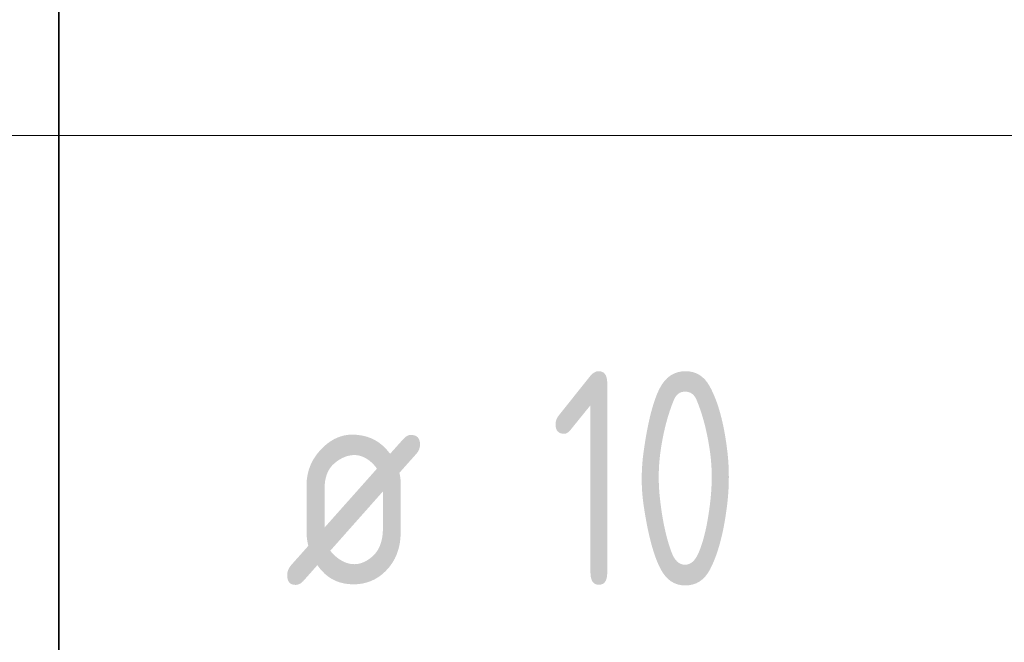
# Model space of a CAD drawing. Header units: metres. Extents: x -38 to 97, y -15 to 21.
# Tile 170 of 216: x 75.374 to 76.523, y 8.68 to 9.407. Entities that reach past the tile are written whole.
import ezdxf

# ---------------------------------------------------------------- set-up
doc = ezdxf.new("R2010")
doc.units = ezdxf.units.M
doc.styles.add('ISOCPEUR', font='txt')

msp = doc.modelspace()

# ---------------------------------------------------------------- linework, layer by layer
at = {"color": 7, "linetype": 'Continuous', "lineweight": 35, "transparency": 33554687}
for p, q in [((75.4198, 10.0717), (75.4198, 9.2717)), ((75.4198, 9.2717), (75.4198, 8.4717))]:
    msp.add_line(p, q, dxfattribs=at)
at = {"color": 7, "linetype": 'Continuous', "lineweight": 13, "transparency": 33554687}
msp.add_line((86.4198, 9.2717), (67.9198, 9.2717), dxfattribs=at)

# ---------------------------------------------------------------- texts
at = {"color": 7, "linetype": 'Continuous', "lineweight": 35, "transparency": 33554687, "char_height": 0.25, "attachment_point": 7, "style": 'ISOCPEUR'}
for s, insert, width in [('\\W0.75;10', (75.9925, 8.7467), 0.393567), ('\\W0.82;ø', (75.6817, 8.7467), 0.327205)]:
    msp.add_mtext(s, dxfattribs=dict(at, insert=insert, width=width))

doc.saveas('drawing.dxf')
